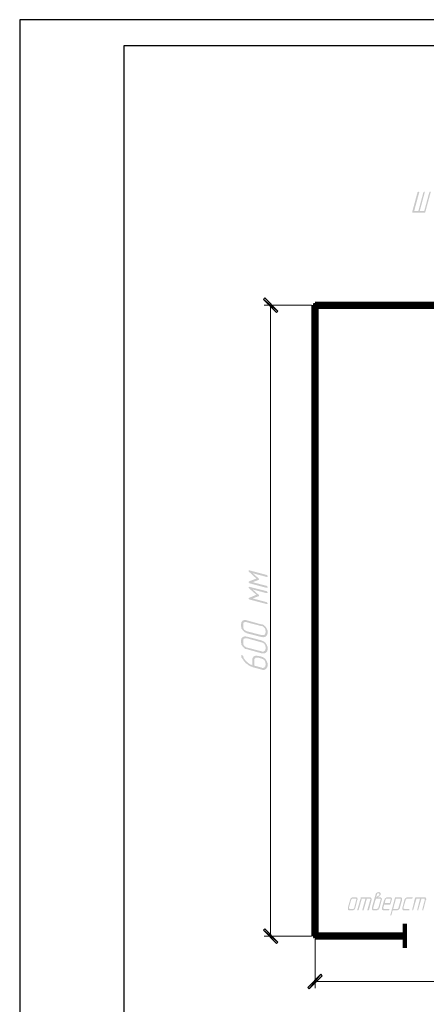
# Model space of a CAD drawing. Header units: metres. Extents: x 703615 to 712205, y 4306166 to 4311183.
# Tile 4 of 256: x 706454 to 706532, y 4306743 to 4306932. Entities that reach past the tile are written whole.
import ezdxf

# ---------------------------------------------------------------- set-up
doc = ezdxf.new("R2010")
doc.units = ezdxf.units.M
doc.header["$LTSCALE"] = 0.5
doc.layers.add('H', color=7, linetype='Continuous', lineweight=100)
doc.layers.add('P', color=250, linetype='Continuous', lineweight=100)

msp = doc.modelspace()

# ---------------------------------------------------------------- hatches: boundary and pattern name
at = {"layer": 'H', "linetype": 'ByBlock'}
for color, points in [(0, [(706530.38, 4306895.29), (706529.58, 4306895.29), (706530.55, 4306898.89), (706530.55, 4306898.95), (706530.49, 4306899), (706530.44, 4306899), (706530.38, 4306899), (706530.28, 4306898.95), (706530.28, 4306898.89), (706530.22, 4306898.89), (706529.2, 4306895.13), (706529.2, 4306895.02), (706529.26, 4306895.02), (706529.26, 4306894.97), (706529.31, 4306894.97), (706531.57, 4306894.97), (706531.62, 4306894.97), (706531.67, 4306895.02), (706531.73, 4306895.08), (706531.73, 4306895.13), (706532.75, 4306898.89), (706532.75, 4306898.95), (706532.75, 4306899), (706532.7, 4306899), (706532.64, 4306899), (706532.59, 4306899), (706532.54, 4306898.95), (706532.54, 4306898.89), (706532.48, 4306898.89), (706531.51, 4306895.29), (706530.65, 4306895.29), (706531.62, 4306898.89), (706531.62, 4306898.95), (706531.62, 4306899), (706531.57, 4306899), (706531.46, 4306899), (706531.41, 4306898.95), (706531.41, 4306898.89), (706531.35, 4306898.89)]), (5, [(706510.22, 4306877.23), (706510.81, 4306756.09), (706510.81, 4306877.23), (706510.22, 4306877.23), (706510.81, 4306756.09), (706510.22, 4306756.09)]), (5, [(706631.63, 4306877.49), (706510.54, 4306876.9), (706631.63, 4306876.9), (706631.63, 4306877.49), (706510.54, 4306876.9), (706510.54, 4306877.49)]), (0, [(706518.29, 4306761.57), (706518.66, 4306763.08), (706518.72, 4306763.13), (706518.72, 4306763.24), (706518.72, 4306763.29), (706518.66, 4306763.35), (706518.66, 4306763.4), (706518.66, 4306763.45), (706518.61, 4306763.51), (706518.56, 4306763.51), (706518.56, 4306763.56), (706518.5, 4306763.56), (706518.45, 4306763.56), (706518.39, 4306763.56), (706518.34, 4306763.56), (706517.86, 4306763.56), (706517.8, 4306763.56), (706517.75, 4306763.56), (706517.7, 4306763.56), (706517.64, 4306763.56), (706517.59, 4306763.51), (706517.59, 4306763.45), (706517.53, 4306763.45), (706517.48, 4306763.4), (706517.43, 4306763.4), (706517.43, 4306763.35), (706517.37, 4306763.29), (706517.32, 4306763.29), (706517.32, 4306763.24), (706517.32, 4306763.13), (706517.27, 4306763.13), (706517.27, 4306763.08), (706516.84, 4306761.57), (706516.84, 4306761.46), (706516.84, 4306761.41), (706516.84, 4306761.36), (706516.84, 4306761.3), (706516.84, 4306761.25), (706516.89, 4306761.19), (706516.89, 4306761.14), (706516.94, 4306761.14), (706517, 4306761.09), (706517.05, 4306761.03), (706517.1, 4306761.03), (706517.16, 4306761.03), (706517.7, 4306761.03), (706517.75, 4306761.03), (706517.86, 4306761.03), (706517.91, 4306761.09), (706517.96, 4306761.14), (706518.02, 4306761.14), (706518.07, 4306761.19), (706518.13, 4306761.19), (706518.13, 4306761.25), (706518.18, 4306761.3), (706518.23, 4306761.36), (706518.23, 4306761.41), (706518.29, 4306761.46), (706518.29, 4306761.57), (706518.07, 4306761.57), (706518.02, 4306761.46), (706518.02, 4306761.41), (706517.96, 4306761.36), (706517.86, 4306761.36), (706517.86, 4306761.3), (706517.8, 4306761.3), (706517.75, 4306761.3), (706517.27, 4306761.3), (706517.21, 4306761.3), (706517.16, 4306761.36), (706517.1, 4306761.36), (706517.1, 4306761.41), (706517.05, 4306761.46), (706517.05, 4306761.57), (706517.48, 4306763.08), (706517.48, 4306763.13), (706517.53, 4306763.13), (706517.59, 4306763.18), (706517.59, 4306763.24), (706517.64, 4306763.29), (706517.7, 4306763.29), (706517.75, 4306763.29), (706517.8, 4306763.29), (706518.29, 4306763.29), (706518.34, 4306763.29), (706518.39, 4306763.29), (706518.45, 4306763.24), (706518.45, 4306763.18), (706518.45, 4306763.13), (706518.45, 4306763.08), (706518.07, 4306761.57)]), (0, [(706520.22, 4306763.29), (706519.63, 4306761.19), (706519.63, 4306761.09), (706519.63, 4306761.03), (706519.68, 4306761.03), (706519.74, 4306761.03), (706519.79, 4306761.03), (706519.85, 4306761.03), (706519.9, 4306761.09), (706519.9, 4306761.19), (706520.49, 4306763.29), (706520.98, 4306763.29), (706521.03, 4306763.29), (706521.08, 4306763.29), (706521.14, 4306763.24), (706521.14, 4306763.18), (706521.19, 4306763.13), (706521.14, 4306763.08), (706520.6, 4306761.19), (706520.6, 4306761.09), (706520.65, 4306761.03), (706520.76, 4306761.03), (706520.81, 4306761.03), (706520.87, 4306761.09), (706520.87, 4306761.14), (706520.92, 4306761.19), (706521.41, 4306763.08), (706521.41, 4306763.13), (706521.41, 4306763.24), (706521.41, 4306763.29), (706521.35, 4306763.35), (706521.35, 4306763.4), (706521.3, 4306763.45), (706521.3, 4306763.51), (706521.24, 4306763.51), (706521.19, 4306763.56), (706521.14, 4306763.56), (706521.08, 4306763.56), (706521.03, 4306763.56), (706519.47, 4306763.56), (706519.36, 4306763.56), (706519.31, 4306763.51), (706519.31, 4306763.45), (706519.31, 4306763.4), (706518.66, 4306761.19), (706518.66, 4306761.09), (706518.66, 4306761.03), (706518.72, 4306761.03), (706518.77, 4306761.03), (706518.82, 4306761.03), (706518.88, 4306761.03), (706518.88, 4306761.09), (706518.93, 4306761.14), (706518.93, 4306761.19), (706519.52, 4306763.29)]), (0, [(706522.27, 4306763.56), (706522.43, 4306764.1), (706522.43, 4306764.15), (706522.48, 4306764.26), (706522.53, 4306764.26), (706522.59, 4306764.31), (706522.64, 4306764.31), (706522.7, 4306764.31), (706522.75, 4306764.31), (706522.8, 4306764.31), (706522.86, 4306764.26), (706522.86, 4306764.21), (706522.86, 4306764.1), (706522.86, 4306764.04), (706522.86, 4306763.94), (706522.8, 4306763.94), (706522.75, 4306763.88), (706522.7, 4306763.88), (706522.7, 4306763.83), (706522.64, 4306763.83), (706522.59, 4306763.78), (706522.53, 4306763.78), (706522.53, 4306763.72), (706522.48, 4306763.67), (706522.43, 4306763.67), (706522.37, 4306763.67), (706522.37, 4306763.61), (706522.32, 4306763.61), (706522.27, 4306763.56), (706522.7, 4306761.57), (706522.7, 4306761.46), (706522.64, 4306761.46), (706522.59, 4306761.41), (706522.53, 4306761.36), (706522.48, 4306761.36), (706522.43, 4306761.3), (706522.37, 4306761.3), (706521.89, 4306761.3), (706521.84, 4306761.3), (706521.78, 4306761.3), (706521.73, 4306761.36), (706521.73, 4306761.41), (706521.73, 4306761.46), (706521.73, 4306761.57), (706522.16, 4306763.08), (706522.16, 4306763.13), (706522.21, 4306763.18), (706522.27, 4306763.24), (706522.27, 4306763.29), (706522.32, 4306763.29), (706522.37, 4306763.29), (706522.43, 4306763.29), (706522.91, 4306763.29), (706522.96, 4306763.29), (706523.02, 4306763.29), (706523.07, 4306763.24), (706523.13, 4306763.18), (706523.13, 4306763.13), (706523.13, 4306763.08), (706522.7, 4306761.57), (706522.27, 4306763.56), (706522.64, 4306763.56), (706522.7, 4306763.61), (706522.75, 4306763.67), (706522.8, 4306763.67), (706522.86, 4306763.67), (706522.91, 4306763.72), (706522.91, 4306763.78), (706522.96, 4306763.83), (706523.02, 4306763.88), (706523.07, 4306763.94), (706523.13, 4306763.99), (706523.13, 4306764.1), (706523.13, 4306764.21), (706523.13, 4306764.26), (706523.13, 4306764.31), (706523.13, 4306764.37), (706523.07, 4306764.42), (706523.07, 4306764.47), (706523.02, 4306764.47), (706522.96, 4306764.53), (706522.91, 4306764.53), (706522.86, 4306764.53), (706522.86, 4306764.58), (706522.8, 4306764.58), (706522.75, 4306764.58), (706522.7, 4306764.58), (706522.7, 4306764.53), (706522.59, 4306764.53), (706522.53, 4306764.53), (706522.48, 4306764.53), (706522.43, 4306764.47), (706522.37, 4306764.42), (706522.32, 4306764.37), (706522.27, 4306764.37), (706522.27, 4306764.31), (706522.21, 4306764.26), (706522.16, 4306764.21), (706522.16, 4306764.15), (706522.16, 4306764.1), (706521.46, 4306761.57), (706521.46, 4306761.46), (706521.46, 4306761.41), (706521.46, 4306761.36), (706521.46, 4306761.3), (706521.46, 4306761.25), (706521.51, 4306761.19), (706521.57, 4306761.19), (706521.57, 4306761.14), (706521.57, 4306761.09), (706521.62, 4306761.09), (706521.67, 4306761.03), (706521.73, 4306761.03), (706521.78, 4306761.03), (706521.84, 4306761.03), (706522.27, 4306761.03), (706522.37, 4306761.03), (706522.43, 4306761.03), (706522.53, 4306761.09), (706522.59, 4306761.14), (706522.64, 4306761.19), (706522.7, 4306761.19), (706522.75, 4306761.19), (706522.8, 4306761.25), (706522.86, 4306761.36), (706522.86, 4306761.41), (706522.91, 4306761.46), (706522.96, 4306761.57), (706523.34, 4306763.08), (706523.34, 4306763.13), (706523.39, 4306763.13), (706523.39, 4306763.24), (706523.39, 4306763.29), (706523.34, 4306763.29), (706523.34, 4306763.35), (706523.29, 4306763.4), (706523.23, 4306763.45), (706523.23, 4306763.51), (706523.18, 4306763.51), (706523.18, 4306763.56), (706523.13, 4306763.56), (706523.07, 4306763.56), (706523.02, 4306763.56), (706522.96, 4306763.56), (706522.64, 4306763.56)]), (0, [(706523.93, 4306762.43), (706524.09, 4306763.08), (706524.09, 4306763.13), (706524.15, 4306763.18), (706524.2, 4306763.24), (706524.2, 4306763.29), (706524.26, 4306763.29), (706524.36, 4306763.29), (706524.9, 4306763.29), (706524.95, 4306763.29), (706525.01, 4306763.29), (706525.06, 4306763.24), (706525.06, 4306763.18), (706525.06, 4306763.13), (706525.06, 4306763.08), (706524.9, 4306762.43), (706523.93, 4306762.43), (706523.82, 4306762.16), (706524.9, 4306762.16), (706524.95, 4306762.16), (706525.06, 4306762.22), (706525.06, 4306762.27), (706525.06, 4306762.32), (706525.28, 4306763.08), (706525.33, 4306763.13), (706525.33, 4306763.24), (706525.33, 4306763.29), (706525.28, 4306763.35), (706525.28, 4306763.4), (706525.22, 4306763.4), (706525.22, 4306763.45), (706525.17, 4306763.51), (706525.12, 4306763.56), (706525.06, 4306763.56), (706525.01, 4306763.56), (706524.9, 4306763.56), (706524.47, 4306763.56), (706524.36, 4306763.56), (706524.31, 4306763.56), (706524.26, 4306763.56), (706524.2, 4306763.51), (706524.15, 4306763.45), (706524.09, 4306763.45), (706524.09, 4306763.4), (706524.04, 4306763.4), (706523.99, 4306763.35), (706523.93, 4306763.29), (706523.88, 4306763.24), (706523.88, 4306763.13), (706523.82, 4306763.13), (706523.82, 4306763.08), (706523.39, 4306761.57), (706523.39, 4306761.46), (706523.39, 4306761.41), (706523.39, 4306761.36), (706523.39, 4306761.3), (706523.39, 4306761.25), (706523.45, 4306761.19), (706523.5, 4306761.14), (706523.56, 4306761.09), (706523.61, 4306761.03), (706523.66, 4306761.03), (706523.72, 4306761.03), (706523.77, 4306761.03), (706524.63, 4306761.03), (706524.69, 4306761.03), (706524.74, 4306761.03), (706524.74, 4306761.09), (706524.79, 4306761.14), (706524.79, 4306761.19), (706524.79, 4306761.25), (706524.79, 4306761.3), (706524.74, 4306761.3), (706524.69, 4306761.3), (706523.82, 4306761.3), (706523.77, 4306761.36), (706523.72, 4306761.36), (706523.66, 4306761.36), (706523.66, 4306761.41), (706523.66, 4306761.46), (706523.66, 4306761.57), (706523.82, 4306762.16)]), (0, [(706525.55, 4306761.3), (706526.08, 4306763.29), (706526.84, 4306763.29), (706526.89, 4306763.29), (706526.94, 4306763.29), (706527, 4306763.24), (706527, 4306763.18), (706527, 4306763.13), (706527, 4306763.08), (706526.57, 4306761.57), (706526.57, 4306761.46), (706526.51, 4306761.41), (706526.46, 4306761.36), (706526.41, 4306761.36), (706526.41, 4306761.3), (706526.3, 4306761.3), (706525.55, 4306761.3), (706525.44, 4306761.03), (706526.19, 4306761.03), (706526.3, 4306761.03), (706526.35, 4306761.03), (706526.41, 4306761.09), (706526.46, 4306761.09), (706526.51, 4306761.14), (706526.57, 4306761.19), (706526.62, 4306761.19), (706526.67, 4306761.25), (706526.73, 4306761.36), (706526.78, 4306761.41), (706526.78, 4306761.46), (706526.84, 4306761.46), (706526.84, 4306761.57), (706527.27, 4306763.08), (706527.27, 4306763.13), (706527.27, 4306763.24), (706527.27, 4306763.29), (706527.27, 4306763.35), (706527.21, 4306763.4), (706527.16, 4306763.45), (706527.1, 4306763.51), (706527.05, 4306763.56), (706527, 4306763.56), (706526.94, 4306763.56), (706526.89, 4306763.56), (706526.03, 4306763.56), (706525.98, 4306763.56), (706525.92, 4306763.56), (706525.87, 4306763.51), (706525.87, 4306763.45), (706525.87, 4306763.4), (706525.01, 4306760.17), (706525.01, 4306760.07), (706525.06, 4306760.07), (706525.06, 4306760.01), (706525.17, 4306760.07), (706525.22, 4306760.12), (706525.22, 4306760.17), (706525.44, 4306761.03)]), (0, [(706528.5, 4306761.03), (706528.56, 4306761.03), (706528.66, 4306761.03), (706528.66, 4306761.09), (706528.66, 4306761.14), (706528.66, 4306761.19), (706528.66, 4306761.25), (706528.66, 4306761.3), (706528.61, 4306761.3), (706527.75, 4306761.3), (706527.7, 4306761.3), (706527.64, 4306761.36), (706527.59, 4306761.36), (706527.53, 4306761.41), (706527.53, 4306761.46), (706527.53, 4306761.57), (706527.96, 4306763.08), (706527.96, 4306763.13), (706528.02, 4306763.13), (706528.07, 4306763.18), (706528.07, 4306763.24), (706528.13, 4306763.29), (706528.18, 4306763.29), (706528.23, 4306763.29), (706528.29, 4306763.29), (706529.15, 4306763.29), (706529.2, 4306763.29), (706529.2, 4306763.35), (706529.26, 4306763.4), (706529.31, 4306763.4), (706529.31, 4306763.51), (706529.31, 4306763.56), (706529.26, 4306763.56), (706529.2, 4306763.56), (706528.34, 4306763.56), (706528.29, 4306763.56), (706528.23, 4306763.56), (706528.18, 4306763.56), (706528.13, 4306763.56), (706528.07, 4306763.51), (706528.07, 4306763.45), (706527.96, 4306763.45), (706527.96, 4306763.4), (706527.91, 4306763.4), (706527.86, 4306763.35), (706527.86, 4306763.29), (706527.8, 4306763.29), (706527.8, 4306763.24), (706527.75, 4306763.13), (706527.7, 4306763.08), (706527.32, 4306761.57), (706527.32, 4306761.46), (706527.27, 4306761.41), (706527.32, 4306761.36), (706527.32, 4306761.3), (706527.32, 4306761.25), (706527.37, 4306761.19), (706527.37, 4306761.14), (706527.43, 4306761.14), (706527.43, 4306761.09), (706527.48, 4306761.03), (706527.53, 4306761.03), (706527.59, 4306761.03), (706527.64, 4306761.03), (706527.7, 4306761.03)]), (0, [(706530.71, 4306763.29), (706530.17, 4306761.19), (706530.17, 4306761.09), (706530.17, 4306761.03), (706530.22, 4306761.03), (706530.28, 4306761.03), (706530.33, 4306761.03), (706530.38, 4306761.09), (706530.38, 4306761.19), (706530.98, 4306763.29), (706531.46, 4306763.29), (706531.51, 4306763.29), (706531.57, 4306763.29), (706531.62, 4306763.24), (706531.62, 4306763.18), (706531.62, 4306763.13), (706531.62, 4306763.08), (706531.14, 4306761.19), (706531.14, 4306761.09), (706531.14, 4306761.03), (706531.19, 4306761.03), (706531.24, 4306761.03), (706531.3, 4306761.03), (706531.35, 4306761.09), (706531.35, 4306761.14), (706531.35, 4306761.19), (706531.84, 4306763.08), (706531.89, 4306763.13), (706531.89, 4306763.24), (706531.89, 4306763.29), (706531.84, 4306763.35), (706531.84, 4306763.4), (706531.84, 4306763.45), (706531.78, 4306763.51), (706531.73, 4306763.51), (706531.67, 4306763.56), (706531.62, 4306763.56), (706531.57, 4306763.56), (706531.51, 4306763.56), (706529.9, 4306763.56), (706529.85, 4306763.56), (706529.79, 4306763.51), (706529.79, 4306763.45), (706529.74, 4306763.4), (706529.2, 4306761.19), (706529.2, 4306761.09), (706529.2, 4306761.03), (706529.26, 4306761.03), (706529.31, 4306761.03), (706529.36, 4306761.09), (706529.42, 4306761.14), (706529.42, 4306761.19), (706530.01, 4306763.29)]), (5, [(706510.54, 4306755.82), (706527.8, 4306756.41), (706510.54, 4306756.41), (706510.54, 4306755.82), (706527.8, 4306756.41), (706527.8, 4306755.82)])]:
    msp.add_hatch(color=color, dxfattribs=at).paths.add_polyline_path(points)
at = {"layer": 'H', "linetype": 'ByBlock', "lineweight": 9}
for points in [[(706503.39, 4306876.1), (706500.6, 4306878.35), (706503.12, 4306875.83), (706503.39, 4306876.1), (706500.6, 4306878.35), (706500.87, 4306878.62)], [(706501.19, 4306825.45), (706497.96, 4306826.31), (706497.86, 4306826.31), (706497.8, 4306826.31), (706497.8, 4306826.25), (706497.8, 4306826.2), (706497.8, 4306826.09), (706497.8, 4306826.04), (706497.86, 4306826.04), (706499.25, 4306824.75), (706497.86, 4306824.21), (706497.8, 4306824.16), (706497.8, 4306824.1), (706497.8, 4306824), (706497.8, 4306823.94), (706497.86, 4306823.94), (706497.91, 4306823.89), (706497.96, 4306823.83), (706501.19, 4306822.97), (706501.24, 4306822.97), (706501.35, 4306822.97), (706501.4, 4306823.03), (706501.4, 4306823.14), (706501.4, 4306823.19), (706501.35, 4306823.24), (706501.3, 4306823.3), (706501.24, 4306823.35), (706501.19, 4306823.35), (706498.55, 4306824.05), (706499.68, 4306824.48), (706499.74, 4306824.53), (706499.79, 4306824.59), (706499.74, 4306824.64), (706499.74, 4306824.69), (706499.68, 4306824.8), (706498.55, 4306825.77), (706501.19, 4306825.07), (706501.24, 4306825.07), (706501.35, 4306825.07), (706501.4, 4306825.12), (706501.4, 4306825.23), (706501.4, 4306825.29), (706501.35, 4306825.34), (706501.3, 4306825.39), (706501.24, 4306825.45)], [(706501.19, 4306822.33), (706497.96, 4306823.14), (706497.86, 4306823.19), (706497.8, 4306823.14), (706497.8, 4306823.03), (706497.8, 4306822.97), (706497.8, 4306822.92), (706497.86, 4306822.87), (706499.25, 4306821.63), (706497.86, 4306821.04), (706497.8, 4306821.04), (706497.8, 4306820.98), (706497.8, 4306820.93), (706497.8, 4306820.82), (706497.86, 4306820.77), (706497.91, 4306820.77), (706497.96, 4306820.72), (706501.19, 4306819.86), (706501.24, 4306819.86), (706501.35, 4306819.86), (706501.4, 4306819.96), (706501.4, 4306820.07), (706501.35, 4306820.12), (706501.3, 4306820.18), (706501.24, 4306820.23), (706501.19, 4306820.23), (706498.55, 4306820.93), (706499.68, 4306821.36), (706499.74, 4306821.36), (706499.74, 4306821.41), (706499.79, 4306821.47), (706499.74, 4306821.52), (706499.74, 4306821.63), (706499.68, 4306821.63), (706498.55, 4306822.65), (706501.19, 4306821.95), (706501.24, 4306821.95), (706501.35, 4306821.95), (706501.4, 4306822.01), (706501.4, 4306822.06), (706501.4, 4306822.17), (706501.35, 4306822.22), (706501.3, 4306822.28), (706501.24, 4306822.33)], [(706500.27, 4306815.93), (706497.37, 4306816.74), (706497.32, 4306816.79), (706497.26, 4306816.79), (706497.21, 4306816.79), (706497.1, 4306816.79), (706497.05, 4306816.79), (706496.99, 4306816.79), (706496.94, 4306816.79), (706496.83, 4306816.79), (706496.83, 4306816.74), (706496.73, 4306816.74), (706496.73, 4306816.68), (706496.67, 4306816.63), (706496.56, 4306816.63), (706496.56, 4306816.58), (706496.51, 4306816.52), (706496.46, 4306816.47), (706496.4, 4306816.41), (706496.4, 4306816.36), (706496.4, 4306816.31), (706496.35, 4306816.25), (706496.35, 4306816.2), (706496.35, 4306816.09), (706496.3, 4306816.09), (706496.3, 4306815.98), (706496.3, 4306815.66), (706496.3, 4306815.55), (706496.35, 4306815.5), (706496.35, 4306815.39), (706496.35, 4306815.34), (706496.4, 4306815.29), (706496.4, 4306815.23), (706496.4, 4306815.12), (706496.46, 4306815.07), (706496.51, 4306815.02), (706496.56, 4306814.96), (706496.56, 4306814.86), (706496.67, 4306814.8), (706496.73, 4306814.75), (706496.73, 4306814.69), (706496.83, 4306814.64), (706496.89, 4306814.59), (706496.94, 4306814.53), (706496.99, 4306814.48), (706497.05, 4306814.42), (706497.1, 4306814.42), (706497.21, 4306814.37), (706497.26, 4306814.37), (706497.37, 4306814.32), (706497.37, 4306814.26), (706500.27, 4306813.51), (706500.38, 4306813.51), (706500.44, 4306813.51), (706500.54, 4306813.46), (706500.6, 4306813.46), (706500.65, 4306813.46), (706500.7, 4306813.51), (706500.76, 4306813.51), (706500.87, 4306813.51), (706500.92, 4306813.56), (706500.97, 4306813.56), (706500.97, 4306813.62), (706501.08, 4306813.62), (706501.13, 4306813.67), (706501.13, 4306813.73), (706501.19, 4306813.73), (706501.24, 4306813.78), (706501.24, 4306813.89), (706501.3, 4306813.89), (706501.35, 4306813.99), (706501.35, 4306814.1), (706501.4, 4306814.16), (706501.4, 4306814.21), (706501.4, 4306814.26), (706501.4, 4306814.64), (706501.4, 4306814.69), (706501.4, 4306814.8), (706501.35, 4306814.86), (706501.35, 4306814.91), (706501.3, 4306814.96), (706501.3, 4306815.07), (706501.24, 4306815.12), (706501.24, 4306815.18), (706501.19, 4306815.23), (706501.13, 4306815.34), (706501.13, 4306815.39), (706501.08, 4306815.45), (706500.97, 4306815.55), (706500.87, 4306815.66), (706500.76, 4306815.72), (706500.7, 4306815.82), (706500.65, 4306815.82), (706500.6, 4306815.88), (706500.49, 4306815.93), (706500.44, 4306815.93), (706500.38, 4306815.93), (706500.27, 4306815.93), (706500.27, 4306815.61), (706500.38, 4306815.61), (706500.44, 4306815.55), (706500.54, 4306815.55), (706500.6, 4306815.5), (706500.65, 4306815.45), (706500.7, 4306815.39), (706500.76, 4306815.34), (706500.81, 4306815.29), (706500.87, 4306815.23), (706500.92, 4306815.12), (706500.97, 4306815.02), (706500.97, 4306814.96), (706500.97, 4306814.86), (706500.97, 4306814.8), (706501.03, 4306814.69), (706501.03, 4306814.37), (706500.97, 4306814.32), (706500.97, 4306814.26), (706500.97, 4306814.16), (706500.92, 4306814.1), (706500.87, 4306813.99), (706500.81, 4306813.94), (706500.76, 4306813.89), (706500.7, 4306813.89), (706500.65, 4306813.89), (706500.6, 4306813.89), (706500.49, 4306813.89), (706500.44, 4306813.89), (706500.38, 4306813.89), (706500.27, 4306813.89), (706497.37, 4306814.64), (706497.32, 4306814.69), (706497.26, 4306814.69), (706497.21, 4306814.75), (706497.1, 4306814.8), (706497.05, 4306814.86), (706496.99, 4306814.86), (706496.94, 4306814.96), (706496.89, 4306814.96), (706496.83, 4306815.07), (706496.83, 4306815.12), (706496.78, 4306815.23), (706496.73, 4306815.23), (706496.73, 4306815.34), (706496.73, 4306815.39), (706496.73, 4306815.5), (706496.73, 4306815.55), (706496.73, 4306815.88), (706496.73, 4306815.93), (706496.73, 4306816.04), (706496.73, 4306816.09), (706496.73, 4306816.15), (706496.78, 4306816.2), (706496.83, 4306816.25), (706496.83, 4306816.31), (706496.89, 4306816.36), (706496.99, 4306816.36), (706497.1, 4306816.41), (706497.21, 4306816.41), (706497.26, 4306816.41), (706497.37, 4306816.41), (706497.37, 4306816.36), (706500.27, 4306815.61)], [(706500.27, 4306812.87), (706497.37, 4306813.62), (706497.32, 4306813.62), (706497.26, 4306813.62), (706497.21, 4306813.67), (706497.1, 4306813.67), (706497.05, 4306813.67), (706496.99, 4306813.67), (706496.94, 4306813.62), (706496.83, 4306813.62), (706496.73, 4306813.62), (706496.73, 4306813.56), (706496.67, 4306813.51), (706496.56, 4306813.46), (706496.51, 4306813.4), (706496.46, 4306813.35), (706496.4, 4306813.3), (706496.4, 4306813.24), (706496.4, 4306813.19), (706496.35, 4306813.13), (706496.35, 4306813.03), (706496.3, 4306812.92), (706496.3, 4306812.87), (706496.3, 4306812.49), (706496.3, 4306812.44), (706496.35, 4306812.33), (706496.35, 4306812.27), (706496.35, 4306812.22), (706496.4, 4306812.17), (706496.4, 4306812.06), (706496.4, 4306812.01), (706496.46, 4306811.95), (706496.51, 4306811.9), (706496.56, 4306811.79), (706496.56, 4306811.74), (706496.67, 4306811.68), (706496.73, 4306811.63), (706496.73, 4306811.52), (706496.83, 4306811.52), (706496.89, 4306811.47), (706496.94, 4306811.36), (706496.99, 4306811.36), (706497.05, 4306811.31), (706497.1, 4306811.25), (706497.21, 4306811.25), (706497.26, 4306811.25), (706497.37, 4306811.2), (706500.27, 4306810.39), (706500.38, 4306810.39), (706500.44, 4306810.39), (706500.54, 4306810.39), (706500.6, 4306810.39), (706500.65, 4306810.39), (706500.7, 4306810.39), (706500.76, 4306810.39), (706500.87, 4306810.39), (706500.92, 4306810.39), (706500.97, 4306810.45), (706501.08, 4306810.5), (706501.13, 4306810.55), (706501.19, 4306810.61), (706501.24, 4306810.71), (706501.3, 4306810.77), (706501.35, 4306810.82), (706501.35, 4306810.88), (706501.35, 4306810.98), (706501.4, 4306811.04), (706501.4, 4306811.09), (706501.4, 4306811.15), (706501.4, 4306811.52), (706501.4, 4306811.58), (706501.4, 4306811.68), (706501.35, 4306811.74), (706501.35, 4306811.79), (706501.3, 4306811.84), (706501.3, 4306811.95), (706501.24, 4306812.01), (706501.24, 4306812.06), (706501.19, 4306812.11), (706501.13, 4306812.22), (706501.13, 4306812.27), (706501.08, 4306812.33), (706500.97, 4306812.38), (706500.97, 4306812.49), (706500.87, 4306812.49), (706500.87, 4306812.54), (706500.76, 4306812.65), (706500.7, 4306812.65), (706500.65, 4306812.7), (706500.6, 4306812.76), (706500.49, 4306812.76), (706500.44, 4306812.76), (706500.38, 4306812.81), (706500.27, 4306812.87), (706500.27, 4306812.49), (706500.38, 4306812.49), (706500.44, 4306812.44), (706500.54, 4306812.38), (706500.6, 4306812.33), (706500.65, 4306812.33), (706500.7, 4306812.27), (706500.76, 4306812.22), (706500.81, 4306812.17), (706500.87, 4306812.06), (706500.92, 4306812.06), (706500.92, 4306811.95), (706500.97, 4306811.9), (706500.97, 4306811.79), (706500.97, 4306811.74), (706500.97, 4306811.68), (706501.03, 4306811.63), (706501.03, 4306811.25), (706500.97, 4306811.2), (706500.97, 4306811.09), (706500.97, 4306811.04), (706500.97, 4306810.98), (706500.92, 4306810.98), (706500.87, 4306810.88), (706500.87, 4306810.82), (706500.81, 4306810.82), (706500.76, 4306810.82), (706500.7, 4306810.77), (706500.65, 4306810.71), (706500.6, 4306810.71), (706500.49, 4306810.71), (706500.44, 4306810.71), (706500.38, 4306810.71), (706500.27, 4306810.77), (706497.37, 4306811.52), (706497.32, 4306811.52), (706497.26, 4306811.58), (706497.21, 4306811.63), (706497.1, 4306811.68), (706497.05, 4306811.68), (706496.99, 4306811.79), (706496.94, 4306811.79), (706496.89, 4306811.9), (706496.83, 4306811.95), (706496.83, 4306812.01), (706496.78, 4306812.06), (706496.73, 4306812.11), (706496.73, 4306812.22), (706496.73, 4306812.27), (706496.73, 4306812.33), (706496.73, 4306812.38), (706496.73, 4306812.76), (706496.73, 4306812.81), (706496.73, 4306812.92), (706496.73, 4306812.97), (706496.73, 4306813.03), (706496.78, 4306813.08), (706496.83, 4306813.13), (706496.83, 4306813.19), (706496.89, 4306813.19), (706496.99, 4306813.24), (706497.1, 4306813.3), (706497.21, 4306813.3), (706497.26, 4306813.3), (706497.37, 4306813.3), (706500.27, 4306812.49)], [(706498.88, 4306808.03), (706498.88, 4306809.05), (706498.88, 4306809.16), (706498.88, 4306809.26), (706498.93, 4306809.32), (706498.93, 4306809.37), (706498.98, 4306809.42), (706499.04, 4306809.42), (706499.04, 4306809.48), (706499.09, 4306809.53), (706499.2, 4306809.59), (706499.31, 4306809.59), (706499.36, 4306809.59), (706499.41, 4306809.59), (706499.47, 4306809.59), (706499.58, 4306809.59), (706500.27, 4306809.37), (706500.38, 4306809.32), (706500.44, 4306809.32), (706500.54, 4306809.26), (706500.6, 4306809.21), (706500.65, 4306809.16), (706500.7, 4306809.16), (706500.76, 4306809.1), (706500.81, 4306809.05), (706500.87, 4306808.94), (706500.92, 4306808.89), (706500.92, 4306808.83), (706500.97, 4306808.78), (706500.97, 4306808.67), (706500.97, 4306808.62), (706500.97, 4306808.56), (706501.03, 4306808.46), (706501.03, 4306808.13), (706500.97, 4306808.08), (706500.97, 4306807.97), (706500.97, 4306807.92), (706500.97, 4306807.87), (706500.92, 4306807.81), (706500.87, 4306807.81), (706500.87, 4306807.7), (706500.81, 4306807.7), (706500.76, 4306807.65), (706500.7, 4306807.65), (706500.65, 4306807.65), (706500.6, 4306807.6), (706500.49, 4306807.6), (706500.44, 4306807.6), (706500.38, 4306807.6), (706500.27, 4306807.65), (706498.88, 4306808.03), (706498.66, 4306807.7), (706500.27, 4306807.27), (706500.38, 4306807.22), (706500.44, 4306807.22), (706500.54, 4306807.22), (706500.6, 4306807.22), (706500.65, 4306807.22), (706500.7, 4306807.22), (706500.76, 4306807.22), (706500.87, 4306807.27), (706500.92, 4306807.27), (706500.97, 4306807.33), (706501.08, 4306807.38), (706501.13, 4306807.38), (706501.13, 4306807.44), (706501.19, 4306807.49), (706501.24, 4306807.54), (706501.24, 4306807.6), (706501.3, 4306807.65), (706501.35, 4306807.7), (706501.35, 4306807.76), (706501.35, 4306807.81), (706501.4, 4306807.92), (706501.4, 4306807.97), (706501.4, 4306808.03), (706501.4, 4306808.35), (706501.4, 4306808.46), (706501.4, 4306808.51), (706501.35, 4306808.62), (706501.35, 4306808.67), (706501.3, 4306808.73), (706501.3, 4306808.78), (706501.24, 4306808.89), (706501.24, 4306808.94), (706501.19, 4306808.99), (706501.13, 4306809.05), (706501.13, 4306809.16), (706501.08, 4306809.21), (706500.97, 4306809.26), (706500.97, 4306809.32), (706500.92, 4306809.37), (706500.87, 4306809.42), (706500.76, 4306809.48), (706500.7, 4306809.53), (706500.65, 4306809.59), (706500.6, 4306809.59), (706500.54, 4306809.64), (706500.44, 4306809.69), (706500.38, 4306809.69), (706500.27, 4306809.75), (706499.58, 4306809.91), (706499.47, 4306809.91), (706499.47, 4306809.96), (706499.36, 4306809.96), (706499.31, 4306809.96), (706499.2, 4306809.96), (706499.15, 4306809.96), (706499.09, 4306809.91), (706499.04, 4306809.91), (706498.98, 4306809.91), (706498.93, 4306809.85), (706498.88, 4306809.85), (706498.77, 4306809.8), (706498.77, 4306809.75), (706498.72, 4306809.75), (706498.66, 4306809.69), (706498.66, 4306809.64), (706498.61, 4306809.59), (706498.55, 4306809.53), (706498.55, 4306809.48), (706498.5, 4306809.42), (706498.5, 4306809.32), (706498.5, 4306809.21), (706498.5, 4306809.16), (706498.5, 4306808.08), (706498.39, 4306808.13), (706498.34, 4306808.19), (706498.29, 4306808.19), (706498.23, 4306808.19), (706498.12, 4306808.24), (706498.07, 4306808.3), (706497.96, 4306808.35), (706497.91, 4306808.35), (706497.86, 4306808.4), (706497.8, 4306808.46), (706497.69, 4306808.51), (706497.69, 4306808.56), (706497.59, 4306808.62), (706497.53, 4306808.67), (706497.42, 4306808.78), (706497.37, 4306808.78), (706497.32, 4306808.89), (706497.26, 4306808.89), (706497.21, 4306808.99), (706497.16, 4306809.05), (706497.1, 4306809.1), (706497.05, 4306809.16), (706496.99, 4306809.21), (706496.99, 4306809.32), (706496.94, 4306809.37), (706496.89, 4306809.42), (706496.83, 4306809.48), (706496.83, 4306809.59), (706496.78, 4306809.64), (706496.73, 4306809.69), (706496.73, 4306809.75), (706496.73, 4306809.85), (706496.67, 4306809.96), (706496.56, 4306810.02), (706496.51, 4306810.02), (706496.4, 4306810.02), (706496.35, 4306810.02), (706496.3, 4306809.91), (706496.35, 4306809.85), (706496.35, 4306809.75), (706496.4, 4306809.69), (706496.4, 4306809.59), (706496.46, 4306809.53), (706496.51, 4306809.48), (706496.56, 4306809.42), (706496.56, 4306809.32), (706496.62, 4306809.26), (706496.67, 4306809.21), (706496.73, 4306809.16), (706496.73, 4306809.05), (706496.78, 4306809.05), (706496.83, 4306808.94), (706496.89, 4306808.89), (706496.94, 4306808.83), (706496.99, 4306808.78), (706497.05, 4306808.73), (706497.1, 4306808.62), (706497.16, 4306808.62), (706497.21, 4306808.51), (706497.26, 4306808.46), (706497.32, 4306808.46), (706497.37, 4306808.4), (706497.42, 4306808.35), (706497.53, 4306808.3), (706497.59, 4306808.24), (706497.64, 4306808.19), (706497.69, 4306808.13), (706497.8, 4306808.08), (706497.91, 4306808.03), (706497.96, 4306807.97), (706498.07, 4306807.92), (706498.18, 4306807.92), (706498.23, 4306807.87), (706498.34, 4306807.81), (706498.39, 4306807.81), (706498.5, 4306807.81), (706498.55, 4306807.76), (706498.61, 4306807.7), (706498.66, 4306807.7)], [(706500.6, 4306757.22), (706503.39, 4306754.96), (706500.87, 4306757.48), (706500.6, 4306757.22), (706503.39, 4306754.96), (706503.12, 4306754.69)], [(706511.62, 4306748.77), (706509.42, 4306745.98), (706511.89, 4306748.45), (706511.62, 4306748.77), (706509.42, 4306745.98), (706509.15, 4306746.25)]]:
    msp.add_hatch(color=0, dxfattribs=at).paths.add_polyline_path(points)

# ---------------------------------------------------------------- linework, layer by layer
at = {"linetype": 'Continuous', "lineweight": 25, "ltscale": 100, "elevation": 321.54}
msp.add_lwpolyline([(706453.78, 4306635.04), (706663.78, 4306635.04), (706663.78, 4306932.04), (706453.78, 4306932.04), (706453.78, 4306635.04)], dxfattribs=at)
at = {"linetype": 'Continuous', "lineweight": 30, "ltscale": 100, "elevation": 321.54}
msp.add_lwpolyline([(706473.78, 4306640.04), (706658.78, 4306640.04), (706658.78, 4306927.04), (706473.78, 4306927.04), (706473.78, 4306640.04)], dxfattribs=at)
at = {"layer": 'P', "color": 0, "linetype": 'ByBlock', "lineweight": 9}
for p, q in [((706500.6, 4306878.35, 321.54), (706500.87, 4306878.62, 321.54)), ((706503.39, 4306876.1, 321.54), (706500.6, 4306878.35, 321.54)), ((706500.6, 4306878.35, 321.54), (706503.12, 4306875.83, 321.54)), ((706503.39, 4306876.1, 321.54), (706500.6, 4306878.35, 321.54)), ((706509.85, 4306877.23, 321.54), (706500.76, 4306877.23, 321.54)), ((706500.87, 4306878.62, 321.54), (706503.39, 4306876.1, 321.54)), ((706502, 4306756.09, 321.54), (706502, 4306877.23, 321.54)), ((706503.12, 4306875.83, 321.54), (706503.39, 4306876.1, 321.54)), ((706500.87, 4306757.48, 321.54), (706500.6, 4306757.22, 321.54)), ((706500.6, 4306757.22, 321.54), (706503.39, 4306754.96, 321.54)), ((706500.6, 4306757.22, 321.54), (706503.39, 4306754.96, 321.54)), ((706503.12, 4306754.69, 321.54), (706500.6, 4306757.22, 321.54)), ((706509.85, 4306756.09, 321.54), (706500.76, 4306756.09, 321.54)), ((706503.39, 4306754.96, 321.54), (706500.87, 4306757.48, 321.54)), ((706503.39, 4306754.96, 321.54), (706503.12, 4306754.69, 321.54)), ((706510.54, 4306755.5, 321.54), (706510.54, 4306746.09, 321.54)), ((706509.15, 4306746.25, 321.54), (706511.62, 4306748.77, 321.54)), ((706511.62, 4306748.77, 321.54), (706509.42, 4306745.98, 321.54)), ((706511.62, 4306748.77, 321.54), (706509.42, 4306745.98, 321.54)), ((706509.42, 4306745.98, 321.54), (706511.89, 4306748.45, 321.54)), ((706511.89, 4306748.45, 321.54), (706511.62, 4306748.77, 321.54)), ((706631.63, 4306747.38, 321.54), (706510.54, 4306747.38, 321.54)), ((706509.42, 4306745.98, 321.54), (706509.15, 4306746.25, 321.54))]:
    msp.add_line(p, q, dxfattribs=at)
at = {"layer": 'P', "color": 5, "linetype": 'ByBlock'}
for p, q in [((706510.81, 4306877.23, 321.54), (706510.22, 4306877.23, 321.54)), ((706510.22, 4306877.23, 321.54), (706510.81, 4306756.09, 321.54)), ((706510.22, 4306877.23, 321.54), (706510.81, 4306756.09, 321.54)), ((706510.22, 4306756.09, 321.54), (706510.22, 4306877.23, 321.54)), ((706631.63, 4306877.49, 321.54), (706510.54, 4306876.9, 321.54)), ((706631.63, 4306877.49, 321.54), (706510.54, 4306876.9, 321.54)), ((706510.54, 4306876.9, 321.54), (706510.54, 4306877.49, 321.54)), ((706510.54, 4306877.49, 321.54), (706631.63, 4306877.49, 321.54)), ((706510.54, 4306876.9, 321.54), (706631.63, 4306876.9, 321.54)), ((706510.81, 4306756.09, 321.54), (706510.81, 4306877.23, 321.54)), ((706527.8, 4306758.45, 321.54), (706527.8, 4306753.83, 321.54)), ((706510.81, 4306756.09, 321.54), (706510.22, 4306756.09, 321.54)), ((706510.54, 4306756.41, 321.54), (706510.54, 4306755.82, 321.54)), ((706510.54, 4306755.82, 321.54), (706527.8, 4306756.41, 321.54)), ((706527.8, 4306756.41, 321.54), (706510.54, 4306756.41, 321.54)), ((706510.54, 4306755.82, 321.54), (706527.8, 4306756.41, 321.54)), ((706527.8, 4306755.82, 321.54), (706510.54, 4306755.82, 321.54)), ((706527.8, 4306756.41, 321.54), (706527.8, 4306755.82, 321.54))]:
    msp.add_line(p, q, dxfattribs=at)

doc.saveas('drawing.dxf')
